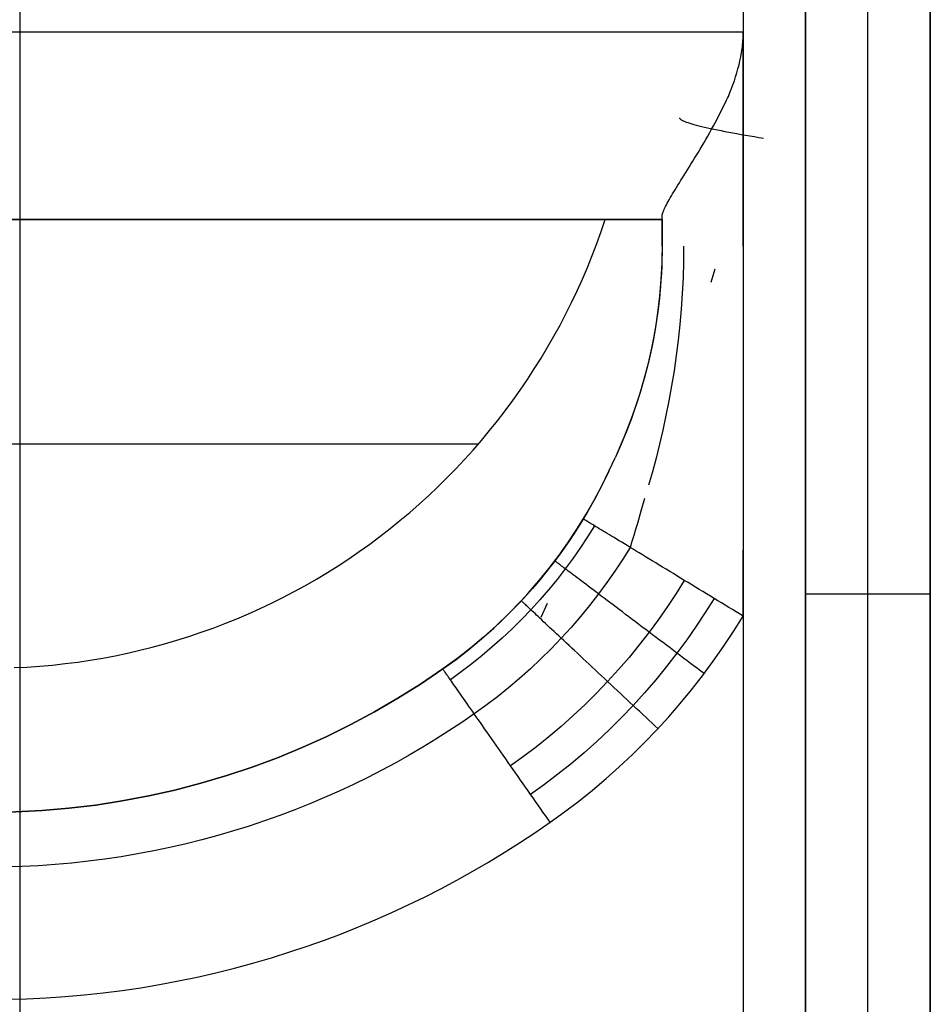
# Model space of a CAD drawing. Header units: millimetres. Extents: x -88 to 88, y -12 to 103.
# Tile 60 of 256: x -54.35 to -52.49, y 4.47 to 6.47. Entities that reach past the tile are written whole.
import ezdxf

# ---------------------------------------------------------------- set-up
doc = ezdxf.new("R2010")
doc.units = ezdxf.units.MM
doc.layers.add('Default', color=7, linetype='Continuous', true_color=0x000000)

msp = doc.modelspace()

# ---------------------------------------------------------------- linework, layer by layer
at = {"layer": 'Default', "color": 254, "true_color": 0xcad1ee}
for points in [[(-52.8722, 16.3768), (-52.8722, 1.6448)], [(-52.8722, 16.3768), (-52.8722, 1.6448)], [(-52.7452, 16.3768), (-52.7452, 1.2892)], [(-52.7452, 16.3768), (-52.7452, 1.2892)], [(-52.6182, 1.0692), (-52.6182, 16.3768)], [(-52.4912, 1.2892), (-52.4912, 16.3768)], [(-52.4912, 16.3768), (-52.4912, 1.0352)], [(-52.4912, 16.3768), (-52.4912, 1.2892)], [(-52.4912, 16.3768), (-52.4912, 1.2892)], [(-52.4912, 16.3768), (-52.4912, 1.0692)], [(-54.3454, 9.7728), (-54.3454, 1.8226)], [(-52.7452, 1.2892), (-52.7452, 9.3156)], [(-52.6182, 1.2892), (-52.6182, 9.3156)], [(-52.4912, 1.2892), (-52.4912, 9.3156)], [(-52.8722, 6.4962), (-52.8722, 6.4454)], [(-52.8722, 6.4454), (-56.1615, 6.4454)], [(-52.8722, 6.0102), (-52.8722, 6.4454)], [(-55.7805, 6.0644), (-53.0373, 6.0644)], [(-53.0373, 6.0644), (-55.7805, 6.0644)], [(-55.7805, 6.0644), (-53.0373, 6.0644)], [(-55.6643, 6.0644), (-53.1534, 6.0644)], [(-54.3565, 5.1522), (-54.3305, 5.1535), (-54.3045, 5.1553), (-54.2787, 5.1576), (-54.2529, 5.1604), (-54.2273, 5.1637), (-54.2017, 5.1674), (-54.1762, 5.1717), (-54.1509, 5.1765), (-54.1256, 5.1818), (-54.1005, 5.1876), (-54.0754, 5.1939), (-54.0504, 5.2008), (-54.0255, 5.2081), (-54.0008, 5.2159), (-53.9761, 5.2242), (-53.9517, 5.2329), (-53.9274, 5.2422), (-53.9034, 5.2519), (-53.8795, 5.262), (-53.8559, 5.2726), (-53.8325, 5.2837), (-53.8093, 5.2952), (-53.7863, 5.3072), (-53.7636, 5.3197), (-53.7411, 5.3325), (-53.7189, 5.3459), (-53.697, 5.3597), (-53.6752, 5.3739), (-53.6538, 5.3885), (-53.6326, 5.4036), (-53.6118, 5.4192), (-53.5913, 5.4351), (-53.5711, 5.4514), (-53.5512, 5.4681), (-53.5317, 5.4851), (-53.5125, 5.5026), (-53.4937, 5.5204), (-53.4753, 5.5385), (-53.4572, 5.557), (-53.4395, 5.5759), (-53.4221, 5.5951), (-53.4052, 5.6146), (-53.3886, 5.6345), (-53.3724, 5.6546), (-53.3566, 5.6751), (-53.3412, 5.6959), (-53.3262, 5.717), (-53.3116, 5.7383), (-53.2975, 5.76), (-53.2837, 5.7819), (-53.2704, 5.8041), (-53.2575, 5.8266), (-53.2451, 5.8493), (-53.2331, 5.8723), (-53.2215, 5.8955), (-53.2104, 5.919), (-53.1997, 5.9427), (-53.1895, 5.9666), (-53.1798, 5.9907), (-53.1705, 6.0151), (-53.1617, 6.0396), (-53.1534, 6.0644)], [(-53.0373, 6.0102), (-53.0373, 6.0703)], [(-53.0373, 6.0644), (-53.0373, 6.0102)], [(-53.0373, 6.0102), (-53.0378, 5.9761), (-53.0396, 5.9421), (-53.0424, 5.9081), (-53.0464, 5.8742), (-53.0516, 5.8405), (-53.0578, 5.807), (-53.0652, 5.7737), (-53.0737, 5.7407), (-53.0833, 5.708), (-53.094, 5.6756), (-53.1057, 5.6436), (-53.1186, 5.612), (-53.1325, 5.5808)], [(-55.4071, 5.6078), (-53.411, 5.6078)], [(-53.1457, 5.5524), (-53.1325, 5.5808)], [(-53.4838, 5.1496), (-53.4569, 5.1691), (-53.4306, 5.1895), (-53.405, 5.2107), (-53.3801, 5.2327), (-53.356, 5.2556), (-53.3326, 5.2792), (-53.31, 5.3036), (-53.2882, 5.3287), (-53.2673, 5.3546), (-53.2472, 5.381), (-53.228, 5.4082), (-53.2096, 5.4359), (-53.1922, 5.4643), (-53.1758, 5.4931), (-53.1603, 5.5225), (-53.1457, 5.5524)], [(-53.1979, 5.4548), (-53.2166, 5.4251), (-53.2364, 5.3961), (-53.2571, 5.3678), (-53.2788, 5.3402), (-53.3014, 5.3133), (-53.325, 5.2873), (-53.3494, 5.2621), (-53.3747, 5.2378), (-53.4008, 5.2143), (-53.4277, 5.1918), (-53.4554, 5.1702), (-53.4838, 5.1496)], [(-53.175, 5.4409), (-53.189, 5.4186), (-53.2036, 5.3965), (-53.2187, 5.3747), (-53.2344, 5.3534), (-53.2511, 5.3319), (-53.2684, 5.3108), (-53.2862, 5.2901), (-53.3046, 5.27), (-53.3234, 5.2503), (-53.3428, 5.2311), (-53.3627, 5.2125), (-53.383, 5.1944), (-53.4038, 5.1768), (-53.425, 5.1598), (-53.4465, 5.1434), (-53.4684, 5.1276)], [(-53.1025, 5.3969), (-53.1176, 5.3727), (-53.1334, 5.3489), (-53.1497, 5.3254), (-53.1667, 5.3022), (-53.1848, 5.279), (-53.2034, 5.2562), (-53.2227, 5.2339), (-53.2426, 5.2121), (-53.263, 5.1908), (-53.2839, 5.17), (-53.3054, 5.1499), (-53.3274, 5.1303), (-53.3499, 5.1113), (-53.3728, 5.0929), (-53.3961, 5.0752), (-53.4198, 5.0581)], [(-52.8722, 5.2572), (-52.8722, 5.3914)], [(-52.9921, 5.3299), (-53.0089, 5.303), (-53.0265, 5.2764), (-53.0447, 5.2502), (-53.0637, 5.2244), (-53.0838, 5.1985), (-53.1046, 5.1731), (-53.1261, 5.1482), (-53.1482, 5.1239), (-53.1709, 5.1001), (-53.1943, 5.077), (-53.2182, 5.0546), (-53.2427, 5.0327), (-53.2678, 5.0116), (-53.2933, 4.9911), (-53.3193, 4.9714), (-53.3457, 4.9523)], [(-52.9315, 5.2931), (-52.9493, 5.2646), (-52.9678, 5.2366), (-52.9871, 5.2089), (-53.0071, 5.1816), (-53.0283, 5.1543), (-53.0503, 5.1274), (-53.073, 5.1011), (-53.0964, 5.0755), (-53.1204, 5.0504), (-53.1451, 5.026), (-53.1704, 5.0022), (-53.1963, 4.9792), (-53.2227, 4.9568), (-53.2496, 4.9352), (-53.2771, 4.9143), (-53.305, 4.8942)], [(-52.7452, 5.3024), (-52.4912, 5.3024)], [(-53.2653, 4.8375), (-53.2358, 4.8587), (-53.207, 4.8807), (-53.1789, 4.9032), (-53.1514, 4.9264), (-53.1246, 4.9502), (-53.0984, 4.9747), (-53.0729, 4.9999), (-53.048, 5.0257), (-53.0238, 5.0522), (-53.0003, 5.0794), (-52.9773, 5.1073), (-52.955, 5.1358), (-52.9334, 5.1651), (-52.9124, 5.1951), (-52.892, 5.2258), (-52.8722, 5.2572)], [(-52.8722, 5.2572), (-52.8722, 1.8226)], [(-53.4838, 5.1496), (-53.5291, 5.1189), (-53.5755, 5.0899), (-53.6229, 5.0624), (-53.6711, 5.0365), (-53.7202, 5.0123), (-53.7701, 4.9898), (-53.8207, 4.969), (-53.872, 4.9499), (-53.9239, 4.9325), (-53.9764, 4.917), (-54.0293, 4.9032), (-54.0827, 4.8912), (-54.1365, 4.881), (-54.1906, 4.8727), (-54.245, 4.8662), (-54.2995, 4.8616), (-54.3542, 4.8588), (-54.4089, 4.8579)], [(-54.4089, 4.8579), (-54.3542, 4.8588), (-54.2995, 4.8616), (-54.245, 4.8662), (-54.1906, 4.8727), (-54.1365, 4.881), (-54.0827, 4.8912), (-54.0293, 4.9032), (-53.9764, 4.917), (-53.9239, 4.9325), (-53.872, 4.9499), (-53.8207, 4.969), (-53.7701, 4.9898), (-53.7202, 5.0123), (-53.6711, 5.0365), (-53.6229, 5.0624), (-53.5755, 5.0899), (-53.5291, 5.1189), (-53.4838, 5.1496)], [(-54.4089, 4.8579), (-54.3542, 4.8588), (-54.2995, 4.8616), (-54.245, 4.8662), (-54.1906, 4.8727), (-54.1365, 4.881), (-54.0827, 4.8912), (-54.0293, 4.9032), (-53.9764, 4.917), (-53.9239, 4.9325), (-53.872, 4.9499), (-53.8207, 4.969), (-53.7701, 4.9898), (-53.7202, 5.0123), (-53.6711, 5.0365), (-53.6229, 5.0624), (-53.5755, 5.0899), (-53.5291, 5.1189), (-53.4838, 5.1496)], [(-53.4197, 5.0581), (-53.4453, 5.0405), (-53.4713, 5.0234), (-53.4978, 5.0066), (-53.5247, 4.9902), (-53.552, 4.9742), (-53.5797, 4.9586), (-53.6079, 4.9435), (-53.6365, 4.9289), (-53.6654, 4.9147), (-53.6948, 4.901), (-53.7245, 4.8878), (-53.7546, 4.8752), (-53.7851, 4.863), (-53.8158, 4.8514), (-53.8469, 4.8404), (-53.8783, 4.8299), (-53.91, 4.82), (-53.942, 4.8106), (-53.9742, 4.8019), (-54.0067, 4.7938), (-54.0394, 4.7863), (-54.0723, 4.7794), (-54.1054, 4.7731), (-54.1387, 4.7675), (-54.1721, 4.7626), (-54.2057, 4.7582), (-54.2394, 4.7546), (-54.2732, 4.7516), (-54.307, 4.7492), (-54.3409, 4.7476), (-54.3749, 4.7466)], [(-54.3697, 4.4773), (-54.3307, 4.4784), (-54.2917, 4.4803), (-54.2529, 4.4829), (-54.2141, 4.4863), (-54.1755, 4.4904), (-54.137, 4.4954), (-54.0986, 4.501), (-54.0604, 4.5074), (-54.0222, 4.5146), (-53.9841, 4.5226), (-53.9462, 4.5312), (-53.9083, 4.5407), (-53.8706, 4.5509), (-53.8325, 4.562), (-53.7955, 4.5736), (-53.7601, 4.5854), (-53.725, 4.5978), (-53.6902, 4.6108), (-53.6558, 4.6245), (-53.6216, 4.6388), (-53.5877, 4.6537), (-53.5541, 4.6693), (-53.5208, 4.6855), (-53.4878, 4.7023), (-53.4551, 4.7197), (-53.4227, 4.7378), (-53.3907, 4.7564), (-53.3589, 4.7758), (-53.3274, 4.7957), (-53.2962, 4.8163), (-53.2653, 4.8375)]]:
    msp.add_lwpolyline(points, dxfattribs=at)
at = {"layer": 'Default', "color": 254, "true_color": 0xcad1ee, "extrusion": (0, 1, 0)}
msp.add_lwpolyline([(52.8722, -4.9), (52.8826, -4.9074), (52.8927, -4.9151), (52.9026, -4.9232), (52.9122, -4.9316), (52.9215, -4.9404), (52.9305, -4.9494), (52.9392, -4.9587), (52.9476, -4.9683)], dxfattribs=at)
at = {"layer": 'Default', "color": 254, "true_color": 0xcad1ee, "extrusion": (-5.75612e-08, 1, -9.52369e-08)}
msp.add_lwpolyline([(53.1534, -8.3798), (53.0373, -8.1877)], dxfattribs=at)
at = {"layer": 'Default', "color": 254, "true_color": 0xcad1ee, "extrusion": (1, -2.68298e-08, 1.36868e-09)}
msp.add_lwpolyline([(6.0644, -5.281), (6.0646, -5.2698), (6.065, -5.2585), (6.0659, -5.2473), (6.067, -5.2362), (6.0685, -5.225), (6.0703, -5.2139)], dxfattribs=at)
at = {"layer": 'Default', "color": 254, "true_color": 0xcad1ee, "extrusion": (1.13718e-16, 1, 8.59613e-09)}
msp.add_lwpolyline([(53.0373, -8.1877), (53.0373, -5.281)], dxfattribs=at)
at = {"layer": 'Default', "color": 254, "true_color": 0xcad1ee, "extrusion": (1, 5.62854e-07, -2.93764e-07)}
msp.add_lwpolyline([(6.0644, -8.1877), (6.0374, -8.174), (6.0103, -8.1594)], dxfattribs=at)
at = {"layer": 'Default', "color": 254, "true_color": 0xcad1ee, "extrusion": (1, 0, 0)}
for points in [[(6.0403, -8.1755), (6.0403, -5.2139)], [(6.0102, -8.1594), (6.0102, -5.2139)], [(6.0102, -5.2139), (6.0102, -8.1594)], [(5.7977, -0.3534), (5.7977, 2.1866)], [(5.5666, -5.2728), (5.5666, -7.9654)]]:
    msp.add_lwpolyline(points, dxfattribs=at)
at = {"layer": 'Default', "color": 254, "true_color": 0xcad1ee, "extrusion": (1.32156e-08, 1, 2.51279e-08)}
msp.add_lwpolyline([(52.8722, -4.9), (52.8812, -4.9064), (52.8902, -4.9132), (52.899, -4.9202), (52.9076, -4.9276), (52.9161, -4.9352), (52.9243, -4.9432), (52.9324, -4.9514), (52.9402, -4.9599), (52.9478, -4.9687), (52.9552, -4.9777), (52.9623, -4.9869), (52.9691, -4.9964), (52.9757, -5.0062), (52.9819, -5.0161), (52.9879, -5.0263), (52.9935, -5.0366), (52.9988, -5.0471), (53.0038, -5.0577), (53.0084, -5.0685), (53.0127, -5.0794), (53.0167, -5.0904), (53.0203, -5.1015), (53.0236, -5.1127), (53.0265, -5.1239), (53.0291, -5.1352), (53.0313, -5.1465), (53.0331, -5.1578), (53.0346, -5.1691), (53.0358, -5.1804), (53.0366, -5.1916), (53.0371, -5.2028), (53.0373, -5.2139)], dxfattribs=at)
at = {"layer": 'Default', "color": 254, "true_color": 0xcad1ee, "extrusion": (1, 6.91723e-10, 1.13348e-18)}
msp.add_lwpolyline([(5.4198, -4.9), (6.0102, -4.9)], dxfattribs=at)
at = {"layer": 'Default', "color": 254, "true_color": 0xcad1ee, "extrusion": (0.110503, 0.991444, 0.069477)}
msp.add_lwpolyline([(53.3704, -5.206), (53.3702, -5.1946), (53.3697, -5.1831), (53.3688, -5.1715), (53.3676, -5.1599), (53.366, -5.1482), (53.364, -5.1366), (53.3617, -5.125), (53.3589, -5.1134), (53.3558, -5.1018), (53.3524, -5.0903), (53.3485, -5.0789), (53.3443, -5.0676), (53.3397, -5.0564), (53.3348, -5.0453), (53.3295, -5.0344), (53.3239, -5.0236), (53.3179, -5.0131), (53.3116, -5.0027), (53.3049, -4.9926), (53.298, -4.9826), (53.2908, -4.973), (53.2833, -4.9636), (53.2755, -4.9544), (53.2674, -4.9456), (53.2591, -4.937), (53.2506, -4.9287), (53.2419, -4.9208), (53.233, -4.9131), (53.2239, -4.9058), (53.2146, -4.8988), (53.2052, -4.8921), (53.1957, -4.8858)], dxfattribs=at)
at = {"layer": 'Default', "color": 254, "true_color": 0xcad1ee, "extrusion": (0.217978, 0.969081, 0.115614)}
msp.add_lwpolyline([(53.0386, -4.5061), (53.0384, -4.4937), (53.0378, -4.4813), (53.0368, -4.4688), (53.0353, -4.4563), (53.0334, -4.4437), (53.0311, -4.4311), (53.0284, -4.4186), (53.0252, -4.406), (53.0216, -4.3936), (53.0175, -4.3812), (53.013, -4.3689), (53.008, -4.3567), (53.0026, -4.3447), (52.9968, -4.3328), (52.9906, -4.3211), (52.984, -4.3097), (52.977, -4.2985), (52.9696, -4.2876), (52.9618, -4.2769), (52.9537, -4.2665), (52.9453, -4.2564), (52.9365, -4.2467), (52.9275, -4.2373), (52.9181, -4.2282), (52.9085, -4.2195), (52.8987, -4.2112), (52.8887, -4.2033), (52.8784, -4.1957), (52.868, -4.1886), (52.8575, -4.1818), (52.8468, -4.1755), (52.836, -4.1695)], dxfattribs=at)
at = {"layer": 'Default', "color": 254, "true_color": 0xcad1ee, "extrusion": (0.322177, 0.938324, 0.125501)}
msp.add_lwpolyline([(52.0595, -3.723), (52.0594, -3.7162), (52.0592, -3.7094), (52.0589, -3.7025), (52.0585, -3.6956), (52.0579, -3.6887), (52.0572, -3.6818), (52.0564, -3.6748), (52.0554, -3.6679), (52.0543, -3.6609), (52.0531, -3.6539), (52.0518, -3.6469), (52.0503, -3.6399), (52.0486, -3.6329), (52.0469, -3.626), (52.0449, -3.619), (52.0429, -3.612), (52.0407, -3.6051), (52.0384, -3.5982), (52.0359, -3.5913), (52.0333, -3.5845), (52.0306, -3.5777), (52.0277, -3.5709), (52.0247, -3.5642), (52.0215, -3.5575), (52.0182, -3.5509), (52.0148, -3.5443), (52.0113, -3.5378), (52.0076, -3.5313), (52.0038, -3.5249), (51.9999, -3.5186), (51.9958, -3.5124), (51.9916, -3.5063), (51.9874, -3.5002), (51.9829, -3.4942), (51.9784, -3.4883), (51.9738, -3.4825), (51.969, -3.4768), (51.9642, -3.4712), (51.9592, -3.4657), (51.9542, -3.4603), (51.949, -3.455), (51.9438, -3.4498), (51.9384, -3.4447), (51.933, -3.4397), (51.9275, -3.4349), (51.922, -3.4302), (51.9163, -3.4256), (51.9106, -3.4211), (51.9048, -3.4167), (51.8989, -3.4125), (51.893, -3.4084), (51.8871, -3.4044), (51.881, -3.4005), (51.875, -3.3968), (51.8689, -3.3932), (51.8627, -3.3897), (51.8565, -3.3863), (51.8503, -3.3831), (51.844, -3.38), (51.8378, -3.3771), (51.8315, -3.3742), (51.8252, -3.3715), (51.8188, -3.3689), (51.8125, -3.3665)], dxfattribs=at)
at = {"layer": 'Default', "color": 254, "true_color": 0xcad1ee, "extrusion": (0.126685, 0.271677, 0.954014)}
msp.add_lwpolyline([(50.5129, 14.2076), (50.5129, 14.2404)], dxfattribs=at)
at = {"layer": 'Default', "color": 254, "true_color": 0xcad1ee, "extrusion": (-0.03741, -0.080227, 0.996074)}
msp.add_lwpolyline([(-50.5129, -17.7951), (-50.5129, -17.8266)], dxfattribs=at)
at = {"layer": 'Default', "color": 254, "true_color": 0xcad1ee, "extrusion": (0.420655, 0.902097, 0.096288)}
msp.add_lwpolyline([(50.5129, -3.5718), (50.5129, -3.5643), (50.5126, -3.5567), (50.5123, -3.549), (50.5117, -3.5413), (50.511, -3.5336), (50.5102, -3.5259), (50.5091, -3.5181), (50.5079, -3.5103), (50.5066, -3.5025), (50.505, -3.4947), (50.5033, -3.4869), (50.5015, -3.479), (50.4994, -3.4712), (50.4972, -3.4634), (50.4948, -3.4556), (50.4922, -3.4478), (50.4894, -3.4401), (50.4865, -3.4323), (50.4834, -3.4247), (50.4801, -3.417), (50.4766, -3.4095), (50.473, -3.4019), (50.4692, -3.3945), (50.4652, -3.3871), (50.461, -3.3798), (50.4567, -3.3725), (50.4522, -3.3654), (50.4475, -3.3583), (50.4427, -3.3514), (50.4377, -3.3445), (50.4326, -3.3378), (50.4273, -3.3312), (50.4219, -3.3247), (50.4163, -3.3183), (50.4106, -3.312), (50.4048, -3.3059), (50.3988, -3.2999), (50.3928, -3.2941), (50.3865, -3.2884), (50.3802, -3.2828), (50.3738, -3.2774), (50.3673, -3.2722), (50.3606, -3.2671), (50.3539, -3.2622), (50.3471, -3.2574), (50.3402, -3.2528), (50.3333, -3.2483), (50.3262, -3.2441), (50.3191, -3.24), (50.312, -3.236), (50.3048, -3.2323), (50.2975, -3.2287), (50.2902, -3.2253), (50.2829, -3.222), (50.2756, -3.2189), (50.2682, -3.216), (50.2608, -3.2133), (50.2534, -3.2107), (50.246, -3.2083), (50.2386, -3.206), (50.2312, -3.204), (50.2238, -3.202), (50.2164, -3.2003), (50.209, -3.1987)], dxfattribs=at)
at = {"layer": 'Default', "color": 254, "true_color": 0xcad1ee, "extrusion": (1, -7.19948e-19, 8.39414e-10)}
msp.add_lwpolyline([(5.5808, -7.9703), (5.5808, -5.2714)], dxfattribs=at)
at = {"layer": 'Default', "color": 254, "true_color": 0xcad1ee, "extrusion": (0.421237, 0.903345, 0.080793)}
msp.add_lwpolyline([(50.5129, -3.8489), (50.5129, -3.8412), (50.5126, -3.8334), (50.5122, -3.8256), (50.5117, -3.8178), (50.5109, -3.8099), (50.51, -3.802), (50.509, -3.7941), (50.5077, -3.7861), (50.5063, -3.7781), (50.5047, -3.7701), (50.5029, -3.7621), (50.501, -3.7541), (50.4988, -3.7461), (50.4965, -3.7382), (50.494, -3.7302), (50.4913, -3.7222), (50.4884, -3.7143), (50.4853, -3.7064), (50.4821, -3.6986), (50.4786, -3.6908), (50.475, -3.6831), (50.4712, -3.6754), (50.4672, -3.6678), (50.463, -3.6603), (50.4587, -3.6529), (50.4541, -3.6455), (50.4494, -3.6382), (50.4446, -3.6311), (50.4395, -3.624), (50.4343, -3.6171), (50.429, -3.6102), (50.4234, -3.6035), (50.4178, -3.5969), (50.412, -3.5905), (50.406, -3.5842), (50.3999, -3.578), (50.3937, -3.572), (50.3873, -3.5661), (50.3808, -3.5604), (50.3742, -3.5548), (50.3675, -3.5494), (50.3607, -3.5442), (50.3538, -3.5391), (50.3468, -3.5342), (50.3397, -3.5295), (50.3326, -3.525), (50.3253, -3.5206), (50.318, -3.5164), (50.3107, -3.5124), (50.3033, -3.5085), (50.2958, -3.5049), (50.2883, -3.5014), (50.2807, -3.4981), (50.2732, -3.495), (50.2655, -3.4921), (50.2579, -3.4893), (50.2503, -3.4867), (50.2427, -3.4843), (50.235, -3.4821), (50.2274, -3.48), (50.2198, -3.4781), (50.2121, -3.4764), (50.2045, -3.4748), (50.197, -3.4735)], dxfattribs=at)
at = {"layer": 'Default', "color": 254, "true_color": 0xcad1ee, "extrusion": (-1.17272e-18, 1, 1.07088e-09)}
msp.add_lwpolyline([(53.1457, -7.9605), (53.1457, -5.2742)], dxfattribs=at)
at = {"layer": 'Default', "color": 254, "true_color": 0xcad1ee, "extrusion": (0.421064, 0.902709, 0.088434)}
msp.add_lwpolyline([(50.511, -3.7118), (50.5109, -3.7041), (50.5107, -3.6965), (50.5103, -3.6888), (50.5097, -3.681), (50.509, -3.6732), (50.5081, -3.6654), (50.5071, -3.6575), (50.5059, -3.6496), (50.5045, -3.6418), (50.5029, -3.6338), (50.5012, -3.6259), (50.4992, -3.618), (50.4971, -3.6101), (50.4949, -3.6022), (50.4924, -3.5943), (50.4898, -3.5865), (50.4869, -3.5786), (50.4839, -3.5708), (50.4807, -3.5631), (50.4774, -3.5554), (50.4738, -3.5477), (50.4701, -3.5401), (50.4662, -3.5326), (50.4621, -3.5252), (50.4578, -3.5178), (50.4534, -3.5105), (50.4488, -3.5033), (50.4441, -3.4962), (50.4391, -3.4892), (50.434, -3.4823), (50.4288, -3.4755), (50.4234, -3.4688), (50.4179, -3.4623), (50.4122, -3.4559), (50.4063, -3.4496), (50.4004, -3.4434), (50.3943, -3.4374), (50.3881, -3.4316), (50.3817, -3.4259), (50.3753, -3.4203), (50.3687, -3.4149), (50.362, -3.4097), (50.3553, -3.4046), (50.3484, -3.3997), (50.3415, -3.3949), (50.3344, -3.3903), (50.3273, -3.3859), (50.3202, -3.3817), (50.3129, -3.3776), (50.3057, -3.3738), (50.2983, -3.37), (50.2909, -3.3665), (50.2835, -3.3631), (50.2761, -3.36), (50.2686, -3.3569), (50.2611, -3.3541), (50.2536, -3.3514), (50.2461, -3.349), (50.2385, -3.3466), (50.231, -3.3445), (50.2235, -3.3425), (50.216, -3.3407), (50.2085, -3.339), (50.201, -3.3375)], dxfattribs=at)
at = {"layer": 'Default', "color": 254, "true_color": 0xcad1ee, "extrusion": (0.023164, 0.075411, 0.996883)}
msp.add_lwpolyline([(52.3474, 9.8722), (52.3474, 9.9006)], dxfattribs=at)
at = {"layer": 'Default', "color": 254, "true_color": 0xcad1ee, "extrusion": (0.472175, 0.880331, 0.045469)}
msp.add_lwpolyline([(49.4571, -4.3514), (49.457, -4.3434), (49.4568, -4.3353), (49.4563, -4.3271), (49.4557, -4.3188), (49.4549, -4.3106), (49.4539, -4.3022), (49.4527, -4.2939), (49.4514, -4.2855), (49.4498, -4.2771), (49.448, -4.2687), (49.446, -4.2602), (49.4438, -4.2518), (49.4415, -4.2434), (49.4389, -4.235), (49.436, -4.2266), (49.433, -4.2182), (49.4298, -4.2099), (49.4264, -4.2016), (49.4227, -4.1934), (49.4189, -4.1852), (49.4148, -4.1771), (49.4105, -4.169), (49.4061, -4.1611), (49.4014, -4.1532), (49.3965, -4.1454), (49.3914, -4.1377), (49.3862, -4.1302), (49.3807, -4.1227), (49.3751, -4.1154), (49.3692, -4.1082), (49.3632, -4.1012), (49.3571, -4.0943), (49.3507, -4.0875), (49.3443, -4.0809), (49.3376, -4.0745), (49.3308, -4.0683), (49.3239, -4.0622), (49.3168, -4.0563), (49.3096, -4.0505), (49.3023, -4.045), (49.2948, -4.0396), (49.2873, -4.0345), (49.2796, -4.0295), (49.2719, -4.0248), (49.2641, -4.0202), (49.2562, -4.0158), (49.2482, -4.0117), (49.2402, -4.0077), (49.2321, -4.004), (49.224, -4.0005), (49.2159, -3.9971), (49.2077, -3.994), (49.1995, -3.9911), (49.1912, -3.9884), (49.183, -3.9858), (49.1747, -3.9835), (49.1665, -3.9814), (49.1583, -3.9795), (49.1501, -3.9778), (49.1419, -3.9762), (49.1337, -3.9749), (49.1256, -3.9737), (49.1175, -3.9727), (49.1095, -3.9719)], dxfattribs=at)
at = {"layer": 'Default', "color": 254, "true_color": 0xcad1ee, "extrusion": (1, -1.19668e-08, 1.51265e-16)}
msp.add_lwpolyline([(5.3914, -4.9), (5.4198, -4.9)], dxfattribs=at)
at = {"layer": 'Default', "color": 254, "true_color": 0xcad1ee, "extrusion": (9.16272e-19, 1, -7.84043e-10)}
msp.add_lwpolyline([(53.4838, -7.8718), (53.4838, -5.281)], dxfattribs=at)
at = {"layer": 'Default', "color": 254, "true_color": 0xcad1ee}
for points in [[(-53.0373, 6.0703, -5.2139), (-53.0372, 6.0719, -5.2056), (-53.0369, 6.0737, -5.1974), (-53.0364, 6.0756, -5.1892), (-53.0358, 6.0777, -5.1811), (-53.035, 6.08, -5.173), (-53.034, 6.0825, -5.165), (-53.0329, 6.0851, -5.1571), (-53.0316, 6.0879, -5.1492), (-53.0301, 6.0909, -5.1415), (-53.0285, 6.094, -5.1337), (-53.0268, 6.0973, -5.1261), (-53.0249, 6.1008, -5.1185), (-53.0228, 6.1044, -5.1111), (-53.0207, 6.1082, -5.1037), (-53.0184, 6.1121, -5.0964), (-53.016, 6.1162, -5.0892), (-53.0134, 6.1204, -5.0821), (-53.0107, 6.1248, -5.0751), (-53.008, 6.1294, -5.0681), (-53.0051, 6.1341, -5.0613), (-53.0021, 6.1389, -5.0546), (-52.999, 6.1439, -5.048), (-52.9958, 6.1491, -5.0415), (-52.9925, 6.1543, -5.0352), (-52.9892, 6.1597, -5.0289), (-52.9857, 6.1653, -5.0228), (-52.9822, 6.1709, -5.0168), (-52.9786, 6.1767, -5.0109), (-52.9749, 6.1826, -5.0051), (-52.9712, 6.1887, -4.9995), (-52.9674, 6.1949, -4.994), (-52.9635, 6.2012, -4.9886), (-52.9596, 6.2075, -4.9834), (-52.9557, 6.214, -4.9783), (-52.9519, 6.2206, -4.9734), (-52.948, 6.2273, -4.9686), (-52.9441, 6.2341, -4.9639), (-52.9402, 6.241, -4.9594), (-52.9364, 6.248, -4.9551), (-52.9325, 6.2551, -4.9509), (-52.9287, 6.2623, -4.9469), (-52.9248, 6.2696, -4.943), (-52.921, 6.2769, -4.9393), (-52.9172, 6.2844, -4.9357), (-52.9134, 6.2919, -4.9323), (-52.9096, 6.2994, -4.9291), (-52.9059, 6.3071, -4.926), (-52.9041, 6.3109, -4.9245), (-52.9024, 6.3148, -4.9231), (-52.8991, 6.3226, -4.9203), (-52.896, 6.3305, -4.9177), (-52.893, 6.3384, -4.9153), (-52.8902, 6.3464, -4.9131), (-52.8876, 6.3545, -4.911), (-52.8851, 6.3626, -4.9091), (-52.8828, 6.3707, -4.9074), (-52.8807, 6.3789, -4.9058), (-52.8788, 6.3871, -4.9045), (-52.8771, 6.3954, -4.9033), (-52.8757, 6.4037, -4.9023), (-52.875, 6.4078, -4.9019), (-52.8745, 6.412, -4.9015), (-52.8739, 6.4161, -4.9011), (-52.8735, 6.4203, -4.9008), (-52.8731, 6.4245, -4.9006), (-52.8728, 6.4286, -4.9004), (-52.8725, 6.4328, -4.9002), (-52.8723, 6.437, -4.9001), (-52.8722, 6.4412, -4.9), (-52.8722, 6.4454, -4.9)], [(-53.0373, 6.0102, -5.2139), (-53.0374, 5.9963, -5.214), (-53.0377, 5.9825, -5.2143), (-53.0381, 5.9686, -5.2147), (-53.0388, 5.9548, -5.2154), (-53.0396, 5.941, -5.2161), (-53.0407, 5.9272, -5.2171), (-53.0419, 5.9134, -5.2182), (-53.0433, 5.8997, -5.2195), (-53.0467, 5.8722, -5.2224), (-53.0508, 5.8449, -5.226), (-53.0557, 5.8176, -5.2299), (-53.0613, 5.7904, -5.2343), (-53.0677, 5.7633, -5.2389), (-53.0749, 5.7365, -5.2438), (-53.0827, 5.7098, -5.2487), (-53.0912, 5.6835, -5.2537), (-53.1005, 5.6575, -5.2585), (-53.1104, 5.6317, -5.2631), (-53.1211, 5.6061, -5.2675), (-53.1325, 5.5808, -5.2714)], [(-53.0373, 6.0102, -8.1594), (-53.0376, 5.9838, -8.145), (-53.0387, 5.9572, -8.1309), (-53.0404, 5.9305, -8.1171), (-53.0429, 5.9036, -8.1036), (-53.0461, 5.8767, -8.0905), (-53.0501, 5.8496, -8.0776), (-53.0548, 5.8226, -8.0652), (-53.0602, 5.7955, -8.053), (-53.0665, 5.7684, -8.0413), (-53.0735, 5.7413, -8.0299), (-53.0814, 5.7143, -8.0189), (-53.09, 5.6873, -8.0083), (-53.0994, 5.6605, -7.9982), (-53.1096, 5.6338, -7.9885), (-53.1206, 5.6072, -7.9792), (-53.1325, 5.5808, -7.9703)], [(-52.9935, 6.0102, -5.0366), (-52.9938, 5.9779, -5.0366), (-52.9947, 5.9458, -5.0368), (-52.9963, 5.9138, -5.0371), (-52.9985, 5.8819, -5.0375), (-53.0013, 5.8502, -5.038), (-53.0046, 5.8187, -5.0385), (-53.0085, 5.7874, -5.0389), (-53.013, 5.7563, -5.0392), (-53.0181, 5.7255, -5.0394), (-53.0236, 5.6951, -5.0395), (-53.0296, 5.6651, -5.0392), (-53.0359, 5.6358, -5.0387), (-53.0427, 5.6069, -5.0377), (-53.0497, 5.5786, -5.0363), (-53.0571, 5.5509, -5.0344), (-53.0647, 5.5237, -5.0319)], [(-53.1457, 5.5524, -7.9605), (-53.1527, 5.5378, -7.9552), (-53.1599, 5.5233, -7.9501), (-53.1673, 5.5089, -7.9451), (-53.175, 5.4946, -7.9403), (-53.1829, 5.4803, -7.9356), (-53.1911, 5.4662, -7.9311), (-53.1995, 5.4522, -7.9267), (-53.2082, 5.4383, -7.9225), (-53.2171, 5.4245, -7.9185), (-53.2262, 5.4108, -7.9146), (-53.2356, 5.3972, -7.9109), (-53.2452, 5.3838, -7.9073), (-53.255, 5.3705, -7.9039), (-53.2651, 5.3574, -7.9007), (-53.2754, 5.3444, -7.8976), (-53.2859, 5.3315, -7.8947), (-53.2967, 5.3188, -7.892), (-53.3076, 5.3063, -7.8894), (-53.3188, 5.2939, -7.887), (-53.3303, 5.2817, -7.8848), (-53.3419, 5.2697, -7.8828), (-53.3538, 5.2578, -7.8809), (-53.3658, 5.2461, -7.8792), (-53.3781, 5.2346, -7.8776), (-53.3906, 5.2233, -7.8763), (-53.4033, 5.2121, -7.8751), (-53.4162, 5.2012, -7.8741), (-53.4294, 5.1905, -7.8733), (-53.4427, 5.1799, -7.8726), (-53.4562, 5.1696, -7.8722), (-53.4699, 5.1595, -7.8719), (-53.4838, 5.1496, -7.8718)], [(-53.1457, 5.5524, -5.2742), (-53.1577, 5.5276, -5.277), (-53.1639, 5.5153, -5.2781), (-53.1704, 5.5031, -5.2791), (-53.177, 5.4909, -5.2799), (-53.1838, 5.4788, -5.2805), (-53.1908, 5.4668, -5.2809), (-53.1979, 5.4548, -5.281)], [(-53.073, 5.4967, -5.0296), (-53.0803, 5.4708, -5.0263), (-53.0877, 5.4455, -5.0222), (-53.0915, 5.4331, -5.0199), (-53.0952, 5.4209, -5.0174), (-53.0989, 5.4088, -5.0146), (-53.1025, 5.3969, -5.0116)], [(-52.8722, 5.2572, -4.9), (-52.8794, 5.2615, -4.9001), (-52.8867, 5.266, -4.9004), (-52.8941, 5.2704, -4.9009), (-52.9015, 5.2749, -4.9015), (-52.9089, 5.2794, -4.9024), (-52.9164, 5.284, -4.9035), (-52.9239, 5.2885, -4.9048), (-52.9315, 5.2931, -4.9064), (-52.939, 5.2977, -4.9081), (-52.9466, 5.3023, -4.9101), (-52.9542, 5.3069, -4.9123), (-52.9618, 5.3115, -4.9147), (-52.9694, 5.3161, -4.9174), (-52.977, 5.3207, -4.9203), (-52.9845, 5.3253, -4.9234), (-52.9921, 5.3299, -4.9268), (-52.9996, 5.3345, -4.9304), (-53.007, 5.339, -4.9342), (-53.0144, 5.3435, -4.9383), (-53.0218, 5.3479, -4.9426), (-53.0291, 5.3523, -4.9472), (-53.0363, 5.3567, -4.9519), (-53.0434, 5.361, -4.957), (-53.0504, 5.3653, -4.9622), (-53.0573, 5.3695, -4.9676), (-53.0642, 5.3736, -4.9733), (-53.0709, 5.3777, -4.9792), (-53.0775, 5.3817, -4.9853), (-53.0839, 5.3856, -4.9915), (-53.0903, 5.3895, -4.998), (-53.0965, 5.3932, -5.0047), (-53.1025, 5.3969, -5.0116), (-53.1084, 5.4005, -5.0187), (-53.1141, 5.4039, -5.0259), (-53.1196, 5.4073, -5.0333), (-53.125, 5.4106, -5.0409), (-53.1302, 5.4137, -5.0486), (-53.1352, 5.4168, -5.0564), (-53.1401, 5.4197, -5.0644), (-53.1447, 5.4225, -5.0725), (-53.1492, 5.4252, -5.0808), (-53.1535, 5.4278, -5.0891), (-53.1576, 5.4303, -5.0975), (-53.1615, 5.4327, -5.106), (-53.1652, 5.4349, -5.1146), (-53.1687, 5.4371, -5.1233), (-53.172, 5.439, -5.132), (-53.175, 5.4409, -5.1408), (-53.1779, 5.4427, -5.1496), (-53.1806, 5.4443, -5.1584), (-53.183, 5.4458, -5.1673), (-53.1853, 5.4471, -5.1761), (-53.1874, 5.4484, -5.185), (-53.1893, 5.4495, -5.1939), (-53.1909, 5.4506, -5.2028), (-53.1924, 5.4515, -5.2116), (-53.1937, 5.4523, -5.2205), (-53.1949, 5.4529, -5.2293), (-53.1958, 5.4535, -5.238), (-53.1966, 5.454, -5.2467), (-53.1972, 5.4543, -5.2554), (-53.1976, 5.4546, -5.264), (-53.1978, 5.4547, -5.2725), (-53.1979, 5.4548, -5.281)], [(-52.9519, 5.14, -4.9), (-52.9586, 5.1451, -4.9001), (-52.9654, 5.1502, -4.9004), (-52.9723, 5.1554, -4.9009), (-52.9792, 5.1606, -4.9016), (-52.9861, 5.1658, -4.9024), (-52.993, 5.1711, -4.9035), (-53, 5.1763, -4.9048), (-53.0071, 5.1816, -4.9064), (-53.0141, 5.187, -4.9081), (-53.0212, 5.1923, -4.9101), (-53.0283, 5.1977, -4.9123), (-53.0354, 5.2031, -4.9147), (-53.0425, 5.2084, -4.9174), (-53.0496, 5.2137, -4.9203), (-53.0566, 5.2191, -4.9234), (-53.0637, 5.2244, -4.9268), (-53.0707, 5.2297, -4.9304), (-53.0776, 5.2349, -4.9342), (-53.0845, 5.2401, -4.9383), (-53.0914, 5.2453, -4.9426), (-53.0982, 5.2505, -4.9472), (-53.1049, 5.2555, -4.9519), (-53.1115, 5.2606, -4.957), (-53.1181, 5.2655, -4.9622), (-53.1246, 5.2704, -4.9676), (-53.1309, 5.2752, -4.9733), (-53.1372, 5.2799, -4.9792), (-53.1434, 5.2846, -4.9853), (-53.1494, 5.2891, -4.9915), (-53.1553, 5.2936, -4.998), (-53.1611, 5.298, -5.0047), (-53.1667, 5.3022, -5.0116), (-53.1722, 5.3064, -5.0187), (-53.1776, 5.3104, -5.0259), (-53.1827, 5.3143, -5.0333), (-53.1877, 5.3181, -5.0409), (-53.1926, 5.3218, -5.0486), (-53.1973, 5.3253, -5.0564), (-53.2018, 5.3287, -5.0644), (-53.2062, 5.332, -5.0725), (-53.2103, 5.3352, -5.0808), (-53.2143, 5.3382, -5.0891), (-53.2181, 5.3411, -5.0975), (-53.2218, 5.3438, -5.106), (-53.2252, 5.3464, -5.1146), (-53.2285, 5.3489, -5.1233), (-53.2316, 5.3512, -5.132), (-53.2344, 5.3534, -5.1408), (-53.2371, 5.3554, -5.1496), (-53.2396, 5.3573, -5.1584), (-53.2419, 5.359, -5.1673), (-53.244, 5.3606, -5.1761), (-53.2459, 5.3621, -5.185), (-53.2477, 5.3634, -5.1939), (-53.2493, 5.3646, -5.2028), (-53.2507, 5.3656, -5.2116), (-53.2519, 5.3665, -5.2205), (-53.2529, 5.3673, -5.2293), (-53.2538, 5.368, -5.238), (-53.2545, 5.3685, -5.2467), (-53.2551, 5.369, -5.2554), (-53.2555, 5.3693, -5.264), (-53.2557, 5.3694, -5.2725), (-53.2558, 5.3695, -5.281)], [(-53.0457, 5.0282, -4.9), (-53.0519, 5.0339, -4.9001), (-53.0581, 5.0398, -4.9004), (-53.0644, 5.0456, -4.9009), (-53.0707, 5.0515, -4.9015), (-53.0771, 5.0575, -4.9024), (-53.0835, 5.0634, -4.9035), (-53.0899, 5.0694, -4.9048), (-53.0964, 5.0755, -4.9064), (-53.1028, 5.0815, -4.9081), (-53.1093, 5.0876, -4.9101), (-53.1158, 5.0936, -4.9123), (-53.1223, 5.0997, -4.9147), (-53.1288, 5.1058, -4.9174), (-53.1353, 5.1118, -4.9203), (-53.1417, 5.1179, -4.9234), (-53.1482, 5.1239, -4.9268), (-53.1546, 5.1299, -4.9304), (-53.161, 5.1358, -4.9342), (-53.1673, 5.1417, -4.9383), (-53.1736, 5.1476, -4.9426), (-53.1798, 5.1534, -4.9472), (-53.1859, 5.1591, -4.9519), (-53.192, 5.1648, -4.957), (-53.198, 5.1704, -4.9622), (-53.204, 5.176, -4.9676), (-53.2098, 5.1814, -4.9733), (-53.2155, 5.1868, -4.9792), (-53.2212, 5.1921, -4.9853), (-53.2267, 5.1972, -4.9915), (-53.2321, 5.2023, -4.998), (-53.2374, 5.2072, -5.0047), (-53.2426, 5.2121, -5.0116), (-53.2476, 5.2167, -5.0187), (-53.2525, 5.2213, -5.0259), (-53.2572, 5.2257, -5.0333), (-53.2618, 5.23, -5.0409), (-53.2663, 5.2342, -5.0486), (-53.2705, 5.2382, -5.0564), (-53.2747, 5.2421, -5.0644), (-53.2787, 5.2458, -5.0725), (-53.2825, 5.2493, -5.0808), (-53.2861, 5.2528, -5.0891), (-53.2896, 5.256, -5.0975), (-53.293, 5.2591, -5.106), (-53.2961, 5.2621, -5.1146), (-53.2991, 5.2649, -5.1233), (-53.3019, 5.2675, -5.132), (-53.3046, 5.27, -5.1408), (-53.307, 5.2723, -5.1496), (-53.3093, 5.2744, -5.1584), (-53.3114, 5.2764, -5.1673), (-53.3133, 5.2782, -5.1761), (-53.3151, 5.2798, -5.185), (-53.3167, 5.2813, -5.1939), (-53.3181, 5.2827, -5.2028), (-53.3194, 5.2839, -5.2116), (-53.3205, 5.2849, -5.2205), (-53.3215, 5.2858, -5.2293), (-53.3223, 5.2865, -5.238), (-53.323, 5.2872, -5.2467), (-53.3235, 5.2876, -5.2554), (-53.3238, 5.288, -5.264), (-53.324, 5.2882, -5.2725), (-53.3241, 5.2882, -5.281)], [(-53.2653, 4.8375, -4.9), (-53.2701, 4.8444, -4.9001), (-53.275, 4.8514, -4.9004), (-53.2799, 4.8584, -4.9009), (-53.2849, 4.8655, -4.9015), (-53.2899, 4.8726, -4.9024), (-53.2949, 4.8798, -4.9035), (-53.3, 4.887, -4.9048), (-53.305, 4.8942, -4.9064), (-53.3101, 4.9015, -4.9081), (-53.3152, 4.9088, -4.9101), (-53.3203, 4.9161, -4.9123), (-53.3254, 4.9233, -4.9147), (-53.3305, 4.9306, -4.9174), (-53.3356, 4.9379, -4.9203), (-53.3406, 4.9451, -4.9234), (-53.3457, 4.9523, -4.9268), (-53.3507, 4.9595, -4.9304), (-53.3557, 4.9667, -4.9342), (-53.3607, 4.9738, -4.9383), (-53.3656, 4.9808, -4.9426), (-53.3705, 4.9878, -4.9472), (-53.3753, 4.9947, -4.9519), (-53.3801, 5.0015, -4.957), (-53.3848, 5.0082, -4.9622), (-53.3895, 5.0149, -4.9676), (-53.3941, 5.0214, -4.9733), (-53.3986, 5.0278, -4.9792), (-53.403, 5.0342, -4.9853), (-53.4073, 5.0404, -4.9915), (-53.4116, 5.0464, -4.998), (-53.4157, 5.0524, -5.0047), (-53.4198, 5.0581, -5.0116), (-53.4237, 5.0638, -5.0187), (-53.4276, 5.0693, -5.0259), (-53.4313, 5.0746, -5.0333), (-53.4349, 5.0797, -5.0409), (-53.4384, 5.0847, -5.0486), (-53.4417, 5.0895, -5.0564), (-53.445, 5.0942, -5.0644), (-53.4481, 5.0986, -5.0725), (-53.4511, 5.1029, -5.0808), (-53.454, 5.107, -5.0891), (-53.4567, 5.1109, -5.0975), (-53.4593, 5.1147, -5.106), (-53.4618, 5.1182, -5.1146), (-53.4642, 5.1215, -5.1233), (-53.4664, 5.1247, -5.132), (-53.4684, 5.1276, -5.1408), (-53.4704, 5.1304, -5.1496), (-53.4722, 5.1329, -5.1584), (-53.4738, 5.1353, -5.1673), (-53.4753, 5.1375, -5.1761), (-53.4767, 5.1395, -5.185), (-53.478, 5.1413, -5.1939), (-53.4791, 5.1429, -5.2028), (-53.4801, 5.1443, -5.2116), (-53.481, 5.1456, -5.2205), (-53.4817, 5.1466, -5.2293), (-53.4824, 5.1475, -5.238), (-53.4829, 5.1483, -5.2467), (-53.4833, 5.1488, -5.2554), (-53.4836, 5.1492, -5.264), (-53.4837, 5.1495, -5.2725), (-53.4838, 5.1496, -5.281)]]:
    msp.add_polyline3d(points, dxfattribs=at)

doc.saveas('drawing.dxf')
